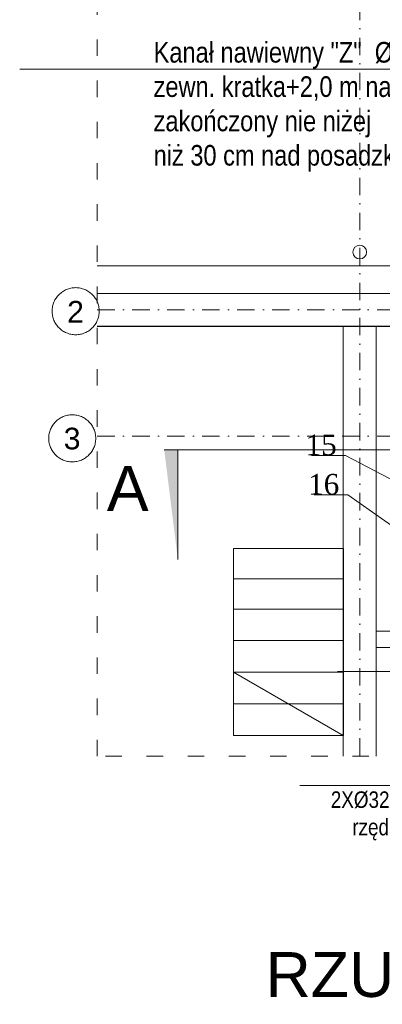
# Model space of a CAD drawing. Header units: centimetres. Extents: x -122 to 72759, y 3298 to 43172.
# Tile 126 of 243: x 30194 to 30458, y 16869 to 17586. Entities that reach past the tile are written whole.
import ezdxf
from ezdxf import colors
from ezdxf.entities.mleader import LeaderData, LeaderLine
from ezdxf.math import Vec2, Vec3

# ---------------------------------------------------------------- set-up
doc = ezdxf.new("R2010")
doc.units = ezdxf.units.CM
doc.header["$MEASUREMENT"] = 0
doc.linetypes.add('ACAD_ISO03W100', pattern=[30, 12, -18])
doc.linetypes.add('DASHDOT', pattern=[25.4, 12.7, -6.35, 0, -6.35])
doc.layers.get('0').update_dxf_attribs({"lineweight": 5})
for name, color, linetype, lineweight in [('0-LINIA ŚREDNIA', 7, 'Continuous', 5), ('0-OSIE', 7, 'DASHDOT', 5), ('_ nowe meble', 7, 'Continuous', 5), ('_ ściany konstrukcyjne', 7, 'Continuous', 5), ('a_ramka', 7, 'Continuous', 9), ('IS_INSTAL GAZ_Opis', 7, 'Continuous', 5), ('IS_PRZEKROJE', 7, 'Continuous', 5), ('IS_Text_Odbiornikow_Therm', 7, 'Continuous', 5), ('IS_W_opisy', 7, 'Continuous', 5), ('meble', 7, 'Continuous', 5)]:
    doc.layers.add(name, color=color, linetype=linetype, lineweight=lineweight)
doc.styles.add('Arial', font='arial.ttf', dxfattribs={"height": 450})
doc.styles.add('Arial-sanit', font='arial.ttf')
doc.styles.add('IS_KS_wewn_opis', font='ARIALN.TTF', dxfattribs={"width": 0.8, "height": 18})
doc.styles.get("Standard").update_dxf_attribs({"font": 'ARIAL.TTF'})

# ---------------------------------------------------------------- blocks, each defined once
blk = doc.blocks.new('G$C429A6C2F')
at = {"layer": '0-LINIA ŚREDNIA', "lineweight": 5}
for points in [[(576.75, 207.04), (446.59, 207.03), (446.59, 31.91), (-191.25, 31.94)], [(576.75, 187.04), (466.59, 187.03), (466.59, 11.91), (-191.25, 11.94)]]:
    blk.add_lwpolyline(points, dxfattribs=at)
blk.add_circle((0, 42), 5, dxfattribs=at)
at = {"layer": '0-OSIE', "lineweight": 5}
for points in [[(0, 351.09), (0, -325.16)], [(-191.25, 175.08), (576.75, 175.08)], [(-191.25, 0), (576.75, 0)], [(-191.25, -92.14), (576.75, -92.14)]]:
    blk.add_lwpolyline(points, dxfattribs=at)
at = {"layer": '0-OSIE', "lineweight": 5, "ltscale": 40}
for centre in [(-206.99, -1.06), (-209.48, -93.64)]:
    blk.add_circle(centre, 17.14, dxfattribs=at)
at = {"layer": '_ nowe meble', "lineweight": 5}
for points in [[(-11.84, -173.94), (-91.84, -173.94), (-91.84, -195.94), (-11.84, -195.94), (-11.84, -173.94)], [(-11.84, -195.94), (-91.84, -195.94), (-91.84, -217.94), (-11.84, -217.94), (-11.84, -195.94)], [(-11.84, -217.94), (-91.84, -217.94), (-91.84, -240.94), (-11.84, -240.94), (-11.84, -217.94)], [(-11.84, -240.94), (-91.84, -240.94), (-91.84, -263.94), (-11.84, -263.94), (-11.84, -240.94)]]:
    blk.add_lwpolyline(points, dxfattribs=at)
at = {"layer": '_ nowe meble', "lineweight": 5, "ltscale": 0.5}
for points in [[(-91.84, -263.94), (-12.05, -309.94)], [(-12.05, -286.94), (-51.84, -286.94)]]:
    blk.add_lwpolyline(points, dxfattribs=at)
at = {"layer": '_ ściany konstrukcyjne', "lineweight": 5}
for points in [[(576.75, 187.04), (466.59, 187.03), (466.59, 11.91), (-191.25, 11.94)], [(-191.25, -11.95), (-12.05, -11.95), (-12.05, -325.16)], [(466.62, -12.04), (-191.25, -12.02)], [(100.12, -12.11), (-191.25, -12.09)], [(-12.05, -11.95), (-11.99, -325.16)], [(11.95, -11.95), (12.01, -325.16)], [(11.99, -233.96), (433.97, -233.94)], [(12, -245.96), (170.39, -245.94)]]:
    blk.add_lwpolyline(points, dxfattribs=at)
at = {"layer": 'a_ramka', "linetype": 'ACAD_ISO03W100'}
blk.add_lwpolyline([(-191.25, 438.34), (576.75, 438.34), (576.75, -325.16), (-191.25, -325.16)], close=True, dxfattribs=at)
at = {"layer": 'meble', "lineweight": 5}
for points in [[(-11.84, -263.94), (-91.84, -263.94), (-91.84, -286.94), (-11.84, -286.94), (-11.84, -263.94)], [(-11.84, -286.94), (-91.84, -286.94), (-91.84, -309.94), (-11.84, -309.94), (-11.84, -286.94)]]:
    blk.add_lwpolyline(points, dxfattribs=at)
at = {"layer": '0-OSIE', "lineweight": 5, "ltscale": 40, "char_height": 15.75, "attachment_point": 7, "rotation": 0}
for s, insert in [('\\pxqc;2', (-226.27, -9.32)), ('\\pxqc;3', (-228.75, -101.89))]:
    blk.add_mtext_dynamic_manual_height_columns(s, width=38.3331, gutter_width=12.5, heights=[17.57], dxfattribs=dict(at, insert=insert))
blk = doc.blocks.new('_Closed')
at = {"color": 0, "linetype": 'ByBlock', "lineweight": -2}
for p, q in [((-1, 0.17), (0, 0)), ((-1, 0.17), (-1, -0.17)), ((0, 0), (-1, -0.17)), ((0, 0), (-1, 0))]:
    blk.add_line(p, q, dxfattribs=at)
blk = doc.blocks.new('_ClosedBlank')
at = {"color": 0, "linetype": 'ByBlock', "lineweight": -2}
for p, q in [((-1, 0.17), (0, 0)), ((-1, 0.17), (-1, -0.17)), ((0, 0), (-1, -0.17))]:
    blk.add_line(p, q, dxfattribs=at)

msp = doc.modelspace()

# ---------------------------------------------------------------- block references
msp.add_blockref('G$C429A6C2F', (30441.8686, 17374.75216))

# ---------------------------------------------------------------- texts
at = {"layer": 'IS_PRZEKROJE', "lineweight": 5, "insert": (30877.83747, 16907.01182), "char_height": 32.6656965, "attachment_point": 3}
msp.add_mtext('RZUT KOTŁOWNI   1:50', dxfattribs=at)

# ---------------------------------------------------------------- next in the draw order: hatches: boundary and pattern name
at = {"layer": 'IS_PRZEKROJE', "lineweight": 5, "extrusion": (0, 0, -1)}
msp.add_hatch(color=256, dxfattribs=at).paths.add_polyline_path([(-30299.41871, 17272.80537), (-30309.36354, 17192.82985), (-30309.41871, 17192.80537), (-30309.41871, 17272.80537)])

# ---------------------------------------------------------------- next in the draw order: linework, layer by layer
msp.add_line((30612.26119, 17111.3845), (30425.82089, 17111.3845))
for p, q in [((30495.38269, 17272.80537), (30299.27891, 17272.80537)), ((30309.41871, 17192.80537), (30309.41871, 17272.80537)), ((30309.41871, 17272.80537), (30309.41871, 17192.80537))]:
    msp.add_line(p, q, dxfattribs=at)

# ---------------------------------------------------------------- next in the draw order: texts
at = {"layer": 'IS_PRZEKROJE', "lineweight": 5, "insert": (30257.6176, 17260.94111), "char_height": 32.665697, "attachment_point": 1}
msp.add_mtext('A ', dxfattribs=at)

# ---------------------------------------------------------------- next in the draw order: leaders
at = {"layer": 'IS_INSTAL GAZ_Opis'}
ml = msp.add_multileader_mtext('Standard', dxfattribs=at)
ml.set_content('{\\fArial Narrow|b0|i0|c238|p34;Kanał nawiewny "Z"  %%c 1\\FAaa.shx|c238;\x81\\fArial Narrow|b0|i0|c238|p34;2,5 cm, \\Pzewn. kratka+2,0 m nad ziemią\\Pzakończony nie niżej \\Pniż 30 cm nad posadzką}', color=256, style='Arial-sanit')
ml.set_leader_properties(color=256, linetype='ByLayer', lineweight=-1)
ml.set_arrow_properties(name='CLOSED')
ml.build(insert=Vec2(0, 0))
ml.multileader.update_dxf_attribs({"text_left_attachment_type": 6, "text_right_attachment_type": 6, "arrow_head_size": 5})
ctx = ml.context
ctx.base_point, ctx.char_height, ctx.arrow_head_size, ctx.plane_origin = Vec3(30289.70064, 17549.8276), 15, 5, Vec3(30834.38378, 18013.07144)
ctx.left_attachment, ctx.right_attachment = 6, 6
notes = []
notes.append((ctx, [(0, (1, 1, 0), (30547.937, 17549.8276), (-1, 0), 8, [(0, [(30465.7128, 17398.76117)], 0, [])])]))
ctx.mtext.insert, ctx.mtext.defined_height, ctx.mtext.flow_direction = Vec3(30291.70064, 17569.72869), 36, 5
at = {"layer": 'IS_Text_Odbiornikow_Therm', "lineweight": 5}
ml = msp.add_multileader_mtext('Standard', dxfattribs=at)
ml.set_content('{\\W1;\\fTimes New Roman|b0|i0|c0|p0;15}', color=256, style='IS_KS_wewn_opis')
ml.set_leader_properties(color=256, linetype='ByLayer', lineweight=-1)
ml.set_arrow_properties(name='CLOSEDBLANK')
ml.build(insert=Vec2(0, 0))
ml.multileader.update_dxf_attribs({"text_left_attachment_type": 6, "text_right_attachment_type": 6, "dogleg_length": 5.01811, "arrow_head_size": 6.27263})
ctx = ml.context
ctx.base_point, ctx.char_height, ctx.arrow_head_size, ctx.landing_gap_size, ctx.plane_origin = Vec3(30405.79379, 17268.58738), 15, 6.27263, 1.25453, Vec3(30313.9856, 17159.1084)
ctx.left_attachment, ctx.right_attachment, ctx.text_align_type = 6, 6, 2
notes.append((ctx, [(1, (1, 1, 0), (30431.41395, 17268.58738), (-1, 0), 5.01811, [(0, [(30484.80662, 17240.73042)], 0, [])])]))
ctx.mtext.insert, ctx.mtext.alignment, ctx.mtext.flow_direction = Vec3(30425.14132, 17283.84693), 3, 5
ml = msp.add_multileader_mtext('Standard', dxfattribs=at)
ml.set_content('{\\W1;\\fTimes New Roman|b0|i0|c0|p0;16}', color=256, style='IS_KS_wewn_opis')
ml.set_leader_properties(color=256, linetype='ByLayer', lineweight=-1)
ml.set_arrow_properties(name='CLOSEDBLANK')
ml.build(insert=Vec2(0, 0))
ml.multileader.update_dxf_attribs({"text_left_attachment_type": 6, "text_right_attachment_type": 6, "dogleg_length": 5.01811, "arrow_head_size": 6.27263})
ctx = ml.context
ctx.base_point, ctx.char_height, ctx.arrow_head_size, ctx.landing_gap_size, ctx.plane_origin = Vec3(30407.02278, 17239.91358), 15, 6.27263, 1.25453, Vec3(30241.27192, 17098.02891)
ctx.left_attachment, ctx.right_attachment, ctx.text_align_type = 6, 6, 2
notes.append((ctx, [(1, (1, 1, 0), (30433.24857, 17239.91358), (-1, 0), 5.01811, [(0, [(30474.31718, 17211.05184)], 0, [])])]))
ctx.mtext.insert, ctx.mtext.alignment, ctx.mtext.flow_direction = Vec3(30426.97594, 17255.17313), 3, 5
at = {"layer": 'IS_W_opisy'}
ml = msp.add_multileader_mtext('Standard', dxfattribs=at)
ml.set_content('{\\fArial Narrow|b0|i0|c238|p34;wz/cw/cyr\\P2X%%C32x3,0/16x2,0\\P rzędna osi+2,58}', color=256, style='Arial')
ml.set_leader_properties(color=256, linetype='ByLayer', lineweight=-1)
ml.set_arrow_properties(name='CLOSED')
ml.build(insert=Vec2(0, 0))
ml.multileader.update_dxf_attribs({"text_left_attachment_type": 6, "text_right_attachment_type": 6, "arrow_head_size": 5})
ctx = ml.context
ctx.base_point, ctx.char_height, ctx.arrow_head_size, ctx.plane_origin = Vec3(30419.86127, 17028.3639, -1.1), 12, 5, Vec3(30540.91438, 17223.18899, -1.1)
ctx.left_attachment, ctx.right_attachment, ctx.text_align_type = 6, 6, 2
notes.append((ctx, [(0, (1, 1, 0), (30544.69074, 17028.3639, -1.1), (-1, 0), 8, [(0, [(30596.52465, 17058.76046, -1.1)], 0, [])])]))
ctx.mtext.insert, ctx.mtext.width, ctx.mtext.alignment, ctx.mtext.flow_direction = Vec3(30534.69074, 17044.0474, -1.1), 211.2303974, 3, 5
for ctx, leaders in notes:
    for number, flags, end, landing, length, lines in leaders:
        leader = LeaderData()
        leader.index, (leader.has_last_leader_line, leader.has_dogleg_vector, leader.attachment_direction) = number, flags
        leader.last_leader_point, leader.dogleg_vector, leader.dogleg_length = Vec3(end), Vec3(landing), length
        for number, points, colour, breaks in lines:
            line = LeaderLine()
            line.index, line.vertices, line.color, line.breaks = number, Vec3.list(points), colors.encode_raw_color(colour), breaks
            leader.lines.append(line)
        ctx.leaders.append(leader)

doc.saveas('drawing.dxf')
